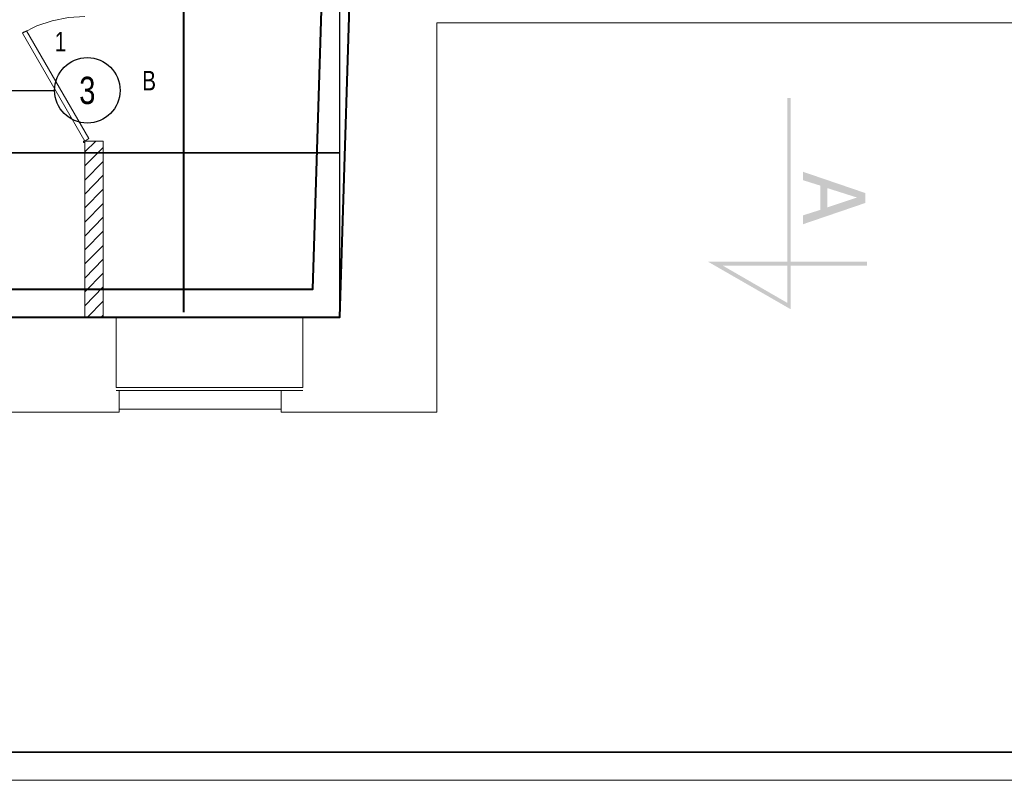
# Model space of a CAD drawing. Header units: millimetres. Extents: x -35363 to 17197, y 5744 to 29461.
# Tile 11 of 29: x -5029 to 1294, y 5744 to 10625. Entities that reach past the tile are written whole.
import ezdxf
from ezdxf.enums import TextEntityAlignment as Align

# ---------------------------------------------------------------- set-up
doc = ezdxf.new("R2010")
doc.units = ezdxf.units.MM
doc.layers.add('BZ_obpp', color=6, linetype='Continuous', plot=False)
doc.layers.add('BZ_pom', color=6, linetype='Continuous', plot=False)
for name, color, linetype in [('BZ_odn', 1, 'Continuous'), ('BZ_opi1', 7, 'Continuous'), ('BZ_opi2', 4, 'Continuous'), ('BZ_P_pow', 101, 'Continuous'), ('BZ_wym', 1, 'Continuous')]:
    doc.layers.add(name, color=color, linetype=linetype)
doc.layers.add('WB-KARTKA', color=251, linetype='Continuous', lineweight=13, plot=False)
doc.layers.add('WB-RAMKA_TABELKA', color=33, linetype='Continuous', lineweight=35)
doc.layers.add('WB_ŻELBET', color=4, linetype='Continuous', lineweight=40)
doc.styles.add('BIKTBG', font='txt', dxfattribs={"width": 0.85})
doc.styles.add('BIKTS', font='bikromsw.shx', dxfattribs={"width": 0.85})
doc.styles.add('BIKWYM', font='bikromsw.shx', dxfattribs={"width": 0.8})
doc.dimstyles.new('BZ_ST_50_mm', dxfattribs={"dimscale": 5, "dimtxt": 25, "dimasz": 1.666667, "dimexe": 24, "dimexo": 0, "dimgap": 0, "dimtad": 0, "dimdec": 1, "dimrnd": 0.5, "dimdsep": 46, "dimtxsty": 'BIKWYM', "dimblk": 'WYM-ST', "dimcen": 0, "dimdle": 20, "dimclrd": 256, "dimclre": 256, "dimclrt": 7, "dimadec": 0, "dimazin": 0, "dimtfac": 0.033333, "dimtdec": 1, "dimtix": 1, "dimtmove": 2, "dimatfit": 3, "dimldrblk": 'WYM-ST', "dimfxl": 0, "dimtvp": 0.8, "dimtolj": 1, "dimtzin": 0, "dimarcsym": 0})

# ---------------------------------------------------------------- blocks, each defined once
blk = doc.blocks.new('Format A1 - wpiecie poziome')
at = {"layer": 'WB-KARTKA', "linetype": 'Continuous'}
blk.add_lwpolyline([(-841, 0), (-841, 594), (0, 594), (0, 0)], close=True, dxfattribs=at)
at = {"layer": 'WB-RAMKA_TABELKA', "linetype": 'Continuous'}
blk.add_lwpolyline([(-816, 6), (-816, 297), (-835, 297), (-835, 588), (-6, 588), (-6, 6), (-816, 6)], dxfattribs=at)
blk = doc.blocks.new('WYM-ST')
blk.add_hatch(color=256).paths.add_polyline_path([(0, 0), (-13, 2.88), (-13, -2.88)])
blk.add_lwpolyline([(0, 0), (-13, 2.88), (-13, -2.88), (0, 0)])
blk = doc.blocks.new('bik_BlkOpPretPow', base_point=(-23.7, 3382.3))
at = {"layer": 'BZ_opi1', "style": 'BIKTS', "width": 0.8}
for tag, p in [('SZTUK', (425.3, 3432.3)), ('PRZEDR_FI', (1030, 3432.3)), ('PRZEKROJ', (1106.2, 3432.3)), ('PRZEDR_E', (1382.4, 3432.3)), ('ROZSTAW', (1572.9, 3432.3)), ('PRZEDR_U', (1844.3, 3432.3)), ('SYMBOL', (1939.6, 3432.3)), ('PRZEDR_L', (38.8, 3207.3)), ('DLUGOSC', (224.5, 3207.3)), ('DLUGOSC_SRD', (586.4, 3207.3)), ('UWAGA', (38.8, 3019.8))]:
    blk.add_attdef(tag, p, '', height=125, dxfattribs=at)
at = {"layer": 'BZ_opi1', "style": 'BIKTS', "width": 0.8, "flags": 3}
for tag in ['GATUNEK', 'PRZEDR_SZT']:
    blk.add_attdef(tag, (2162.8, 2119.8), '', height=125, dxfattribs=at)
at = {"layer": 'BZ_opi2', "style": 'BIKTBG', "width": 0.8}
for tag, p in [('PRZEDR_NR', (38.8, 3432.3)), ('NUMER', (235.8, 3432.3))]:
    blk.add_attdef(tag, p, '', height=175, dxfattribs=at)
at = {"layer": 'BZ_pom', "width": 0.8}
for tag, p, height, style in [('POZYCJA', (2162.8, 3432.3), 175, 'BIKTBG'), ('METODA_L', (2162.8, 3207.3), 125, 'BIKTS')]:
    blk.add_attdef(tag, p, '', height=height, dxfattribs=dict(at, style=style))
at = {"layer": 'BZ_wym', "style": 'BIKTS', "width": 0.8, "flags": 3}
for tag, p in [('TYP_PRETA', (2162.8, 3244.8)), ('ID', (2162.8, 3057.3)), ('ID_C', (2162.8, 2869.8)), ('EURO_KOD', (2162.8, 2682.3)), ('HAK_1', (2162.8, 2494.8)), ('HAK_2', (2162.8, 2307.3)), ('b_atr_0', (2162.8, 2119.8))]:
    blk.add_attdef(tag, p, '', height=125, dxfattribs=at)

msp = doc.modelspace()

# ---------------------------------------------------------------- hatches: boundary and pattern name
for points in [[(-100.06, 8807.62), (-77.84, 8766.36), (-100.06, 10121.51)], [(-77.84, 8766.36), (-100.06, 10121.51), (-77.84, 10121.51)], [(401.38, 9448.7), (401.38, 9512.17), (1.5, 9648.64), (1.5, 9594.69), (112.58, 9559.78), (112.58, 9404.27), (157.01, 9543.91), (347.43, 9483.61)], [(401.38, 9448.7), (347.43, 9483.61), (157.01, 9420.14), (157.01, 9543.91), (112.58, 9404.27), (1.5, 9369.36), (1.5, 9312.23)], [(410.9, 9071.03), (-512.63, 9045.64), (-607.84, 9071.03)], [(-512.63, 9045.64), (-607.84, 9071.03), (-100.06, 8807.62)], [(-607.84, 9071.03), (-100.06, 8807.62), (-77.84, 8766.36)], [(410.9, 9045.64), (410.9, 9071.03), (-512.63, 9045.64)]]:
    msp.add_hatch(color=7).paths.add_polyline_path(points)

# ---------------------------------------------------------------- linework, layer by layer
at = {"color": 7, "linetype": 'Continuous', "lineweight": 9}
for p, q in [((-4540, 9845.61), (-4609.82, 9775.79)), ((-4609.82, 8715.79), (-4609.82, 9845.61)), ((-4609.82, 9845.61), (-4492.39, 9845.61)), ((-4492.39, 9804.35), (-4609.82, 9686.92)), ((-4492.39, 8715.79), (-4492.39, 9845.61)), ((-4492.39, 9715.49), (-4609.82, 9594.89)), ((-4492.39, 9626.62), (-4609.82, 9506.02)), ((-4492.39, 9537.76), (-4609.82, 9417.16)), ((-4492.39, 9445.73), (-4609.82, 9325.13)), ((-4492.39, 9356.86), (-4609.82, 9236.26)), ((-4492.39, 9268), (-4609.82, 9147.4)), ((-4492.39, 9175.97), (-4609.82, 9058.54)), ((-4492.39, 9087.1), (-4609.82, 8966.5)), ((-4492.39, 8998.24), (-4609.82, 8877.64)), ((-4492.39, 8909.38), (-4609.82, 8788.78)), ((-4492.39, 8817.34), (-4593.95, 8715.79)), ((-4492.39, 8728.48), (-4505.09, 8715.79)), ((-5980.84, 8715.79), (-4409.88, 8715.79)), ((-4409.88, 8715.79), (-3210.24, 8715.79)), ((-3210.24, 8715.79), (-2972.21, 8715.79)), ((-4409.88, 8265.13), (-3210.24, 8265.13)), ((-4409.88, 8246.08), (-3210.24, 8246.08)), ((-4390.84, 8106.44), (-4390.84, 8246.08)), ((-3349.88, 8106.44), (-3349.88, 8246.08)), ((-6149.04, 8106.44), (-4390.84, 8106.44)), ((-4390.84, 8125.49), (-3349.88, 8125.49))]:
    msp.add_line(p, q, dxfattribs=at)
at = {"color": 7, "linetype": 'Continuous', "lineweight": 20}
msp.add_line((-4609.82, 9845.61), (-4562.21, 9845.61), dxfattribs=at)
at = {"color": 7, "linetype": 'Continuous', "lineweight": 9}
for points in [[(-2972.21, 8715.79), (-2861.14, 12295.67), (-2451.73, 12295.67), (-2451.73, 11273.75), (-1842.39, 11273.75)], [(-4609.82, 10645.37), (-4714.55, 10639.02), (-4819.28, 10616.8), (-4917.66, 10585.07), (-5009.7, 10537.46)], [(-3349.88, 8106.44), (-2350.18, 8106.44), (-2350.18, 10604.11), (1486.77, 10604.11), (1486.77, 8214.35)], [(-4409.88, 8715.79), (-4409.88, 8265.13), (-4390.84, 8265.13)], [(-3349.88, 8265.13), (-3210.24, 8265.13), (-3210.24, 8715.79)]]:
    msp.add_lwpolyline(points, dxfattribs=at)
for points in [[(-4609.82, 9845.61), (-4603.47, 9848.78), (-4584.43, 9861.47), (-4984.31, 10553.33), (-5003.35, 10543.81), (-5009.7, 10537.46)], [(-4609.82, 9839.26), (-4612.99, 9845.61), (-4619.34, 9845.61), (-4619.34, 9836.08), (-4612.99, 9836.08)]]:
    msp.add_lwpolyline(points, close=True, dxfattribs=at)
at = {"layer": 'BZ_obpp'}
for points in [[(-7980.24, 8715.79), (-2972.21, 8715.79), (-2972.21, 15723.21), (-7980.24, 15723.21)], [(-7980.24, 8715.79), (-2972.21, 8715.79), (-2861.14, 12295.67), (-7980.24, 12295.67)]]:
    msp.add_lwpolyline(points, close=True, dxfattribs=at)
at = {"layer": 'BZ_odn'}
msp.add_circle((-4594.26, 10171.1), 210, dxfattribs=at)
at = {"layer": 'BZ_P_pow', "const_width": 12}
for points in [[(-3976.21, 8745.79), (-3976.21, 15693.21)], [(-2969.48, 9770.67), (-7950.24, 9770.67)]]:
    msp.add_lwpolyline(points, dxfattribs=at)
at = {"layer": 'WB_ŻELBET'}
for points in [[(-7800.24, 12475.67), (-7800.24, 8895.79), (-3146.72, 8895.79), (-3035.64, 12475.67)], [(-7980.24, 12295.67), (-7980.24, 8715.79), (-2972.21, 8715.79), (-2861.14, 12295.67)]]:
    msp.add_lwpolyline(points, dxfattribs=at)

# ---------------------------------------------------------------- block references
ref = msp.add_blockref('bik_BlkOpPretPow', (-6856.64, 10171.1))
ref.add_attrib('NUMER', '3', dxfattribs={"layer": 'BZ_opi2', "height": 175, "style": 'BIKTBG', "width": 0.8}).set_placement((-4594.26, 10171.1), align=Align.MIDDLE_CENTER)
ref.add_attrib('POZYCJA', '1', (-4804.26, 10421.1), dxfattribs={"layer": 'BZ_pom', "height": 125, "style": 'BIKTS', "width": 0.8})
ref.add_attrib('SZTUK', '15', (-6794.14, 10221.1), dxfattribs={"layer": 'BZ_opi1', "height": 125, "style": 'BIKTS', "width": 0.8})
ref.add_attrib('PRZEKROJ', '12', (-6541.76, 10221.1), dxfattribs={"layer": 'BZ_opi1', "height": 125, "style": 'BIKTS', "width": 0.8})
ref.add_attrib('DLUGOSC', '5004', (-6532.24, 9996.1), dxfattribs={"layer": 'BZ_opi1', "height": 125, "style": 'BIKTS', "width": 0.8})
ref.add_attrib('METODA_L', 'B', (-4242.36, 10171.1), dxfattribs={"layer": 'BZ_pom', "height": 125, "style": 'BIKTS', "width": 0.8})
ref.add_attrib('PRZEDR_FI', '%%c', (-6617.95, 10221.1), dxfattribs={"layer": 'BZ_opi1', "height": 125, "style": 'BIKTS', "width": 0.8})
ref.add_attrib('PRZEDR_L', 'L*=', (-6794.14, 9996.1), dxfattribs={"layer": 'BZ_opi1', "height": 125, "style": 'BIKTS', "width": 0.8})
ref.add_attrib('PRZEDR_E', 'e=', (-6265.57, 10221.1), dxfattribs={"layer": 'BZ_opi1', "height": 125, "style": 'BIKTS', "width": 0.8})
ref.add_attrib('ROZSTAW', '250', (-6075.1, 10221.1), dxfattribs={"layer": 'BZ_opi1', "height": 125, "style": 'BIKTS', "width": 0.8})
ref.add_attrib('PRZEDR_U', '/', (-5803.67, 10221.1), dxfattribs={"layer": 'BZ_opi1', "height": 125, "style": 'BIKTS', "width": 0.8})
ref.add_attrib('SYMBOL', 'G', (-5708.43, 10221.1), dxfattribs={"layer": 'BZ_opi1', "height": 125, "style": 'BIKTS', "width": 0.8})
ref.add_attrib('DLUGOSC_SRD', ' (4950...5058)', (-6160.81, 9996.1), dxfattribs={"layer": 'BZ_opi1', "height": 125, "style": 'BIKTS', "width": 0.8})
at = {"layer": 'WB-RAMKA_TABELKA', "linetype": 'Continuous', "xscale": 30, "yscale": 30, "zscale": 30}
msp.add_blockref('Format A1 - wpiecie poziome', (15096.83, 5743.53), dxfattribs=at)

# ---------------------------------------------------------------- leaders
at = {"layer": 'BZ_odn', "has_arrowhead": 0}
msp.add_leader([(-7226.21, 9770.67), (-6856.64, 10171.1), (-4804.26, 10171.1)], dimstyle='BZ_ST_50_mm', dxfattribs=at)

doc.saveas('drawing.dxf')
